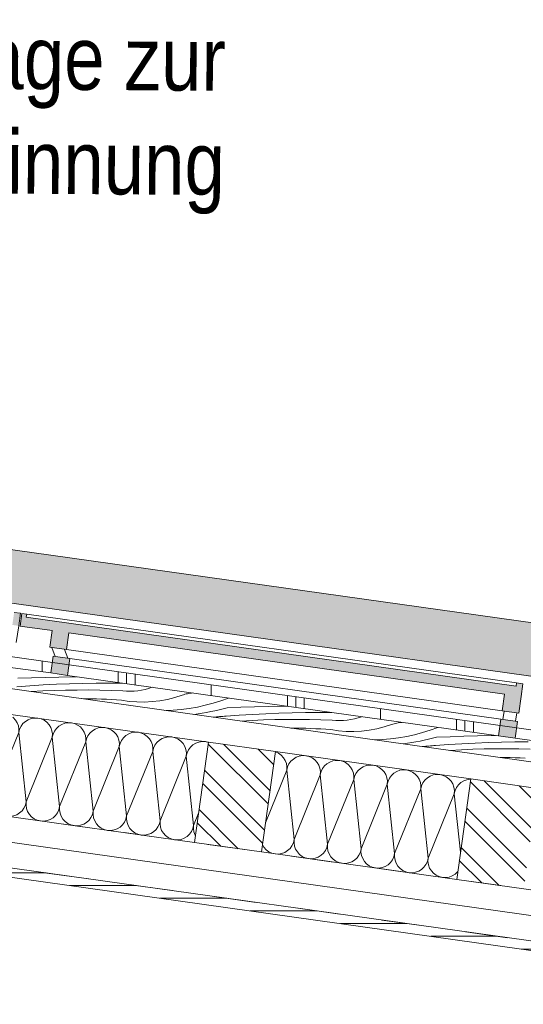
# Model space of a CAD drawing. Header units: metres. Extents: x 0 to 334, y 0 to 60.
# Tile 67 of 72: x 115.66 to 116.85, y 16.48 to 18.81. Entities that reach past the tile are written whole.
import ezdxf

# ---------------------------------------------------------------- set-up
doc = ezdxf.new("R2010")
doc.units = ezdxf.units.M
doc.header["$MEASUREMENT"] = 0
doc.linetypes.add('Strichlinie eng', pattern=[0.115, 0.075, -0.04])
for name, color, linetype in [('Neubau_0', 7, 'Continuous'), ('Neubau_24 Dachhaut', 7, 'Continuous'), ('Neubau_25 Dachsparren', 7, 'Continuous'), ('Neubau_70 Entwässerung_Regenwasser', 7, 'Continuous'), ('Neubau_90 Allgemein Beschriftung', 7, 'Continuous'), ('Neubau_@RL_500 Einrichtung', 7, 'Continuous')]:
    doc.layers.add(name, color=color, linetype=linetype)
doc.styles.add('ERSTELLTER_STIL_1', font='ARIALN.TTF')
pattern_1 = [(90, (111.53342, 12.92067), (-0.4, 0), []), (90, (111.51342, 12.92067), (-0.4, 0), []), (90, (111.49342, 12.92067), (-0.4, 0), []), (90, (111.71342, 13.92067), (-0.2, 0), [])]
pattern_2 = [(135, (111.51342, 12.92067), (0.053033, 0.053033), []), (135, (111.495744, 12.90299), (0.053033, 0.053033), [])]

# ---------------------------------------------------------------- blocks, each defined once
blk = doc.blocks.new('*X52', base_point=(111.5134, 12.9207))
at = {"layer": 'Neubau_24 Dachhaut', "color": 8, "linetype": 'Continuous', "lineweight": 9}
for p, q in [((115.6456, 17.1584), (115.6447, 17.1591)), ((115.6509, 17.1526), (115.6456, 17.1584)), ((115.655, 17.1459), (115.6509, 17.1526)), ((115.6808, 17.1534), (115.6741, 17.1494)), ((115.6882, 17.1561), (115.6808, 17.1534)), ((115.696, 17.1573), (115.6882, 17.1561)), ((115.7038, 17.157), (115.696, 17.1573)), ((115.7114, 17.1552), (115.7038, 17.157)), ((115.7185, 17.1519), (115.7114, 17.1552)), ((115.7249, 17.1473), (115.7185, 17.1519)), ((115.6577, 17.1386), (115.655, 17.1459)), ((115.6589, 17.1308), (115.6577, 17.1386)), ((115.6586, 17.123), (115.6589, 17.1308)), ((115.6605, 17.1306), (115.6586, 17.123)), ((115.6638, 17.1377), (115.6605, 17.1306)), ((115.6684, 17.144), (115.6638, 17.1377)), ((115.6741, 17.1494), (115.6684, 17.144)), ((115.7302, 17.1415), (115.7249, 17.1473)), ((115.7342, 17.1348), (115.7302, 17.1415)), ((115.7369, 17.1274), (115.7342, 17.1348)), ((115.7382, 17.1197), (115.7369, 17.1274)), ((115.743, 17.1266), (115.7397, 17.1195)), ((115.7476, 17.1329), (115.743, 17.1266)), ((115.7534, 17.1382), (115.7476, 17.1329)), ((115.7601, 17.1423), (115.7534, 17.1382)), ((115.7674, 17.145), (115.7601, 17.1423)), ((115.7752, 17.1462), (115.7674, 17.145)), ((115.783, 17.1459), (115.7752, 17.1462)), ((115.7906, 17.144), (115.783, 17.1459)), ((115.7977, 17.1407), (115.7906, 17.144)), ((115.8041, 17.1361), (115.7977, 17.1407)), ((115.8094, 17.1304), (115.8041, 17.1361)), ((115.8135, 17.1237), (115.8094, 17.1304)), ((115.8326, 17.1271), (115.8268, 17.1218)), ((115.8393, 17.1312), (115.8326, 17.1271)), ((115.8466, 17.1339), (115.8393, 17.1312)), ((115.8544, 17.1351), (115.8466, 17.1339)), ((115.8622, 17.1348), (115.8544, 17.1351)), ((115.8699, 17.1329), (115.8622, 17.1348)), ((115.877, 17.1296), (115.8699, 17.1329)), ((115.8833, 17.125), (115.877, 17.1296)), ((115.6586, 17.123), (115.6295, 17.0511)), ((115.6586, 17.123), (115.676, 16.959)), ((115.7378, 17.1118), (115.676, 16.959)), ((115.7378, 17.1118), (115.7382, 17.1197)), ((115.7397, 17.1195), (115.7378, 17.1118)), ((115.7378, 17.1118), (115.7552, 16.9478)), ((115.8162, 17.1163), (115.8135, 17.1237)), ((115.8174, 17.1085), (115.8162, 17.1163)), ((115.8171, 17.1007), (115.8174, 17.1085)), ((115.8189, 17.1083), (115.8171, 17.1007)), ((115.8222, 17.1154), (115.8189, 17.1083)), ((115.8268, 17.1218), (115.8222, 17.1154)), ((115.8886, 17.1192), (115.8833, 17.125)), ((115.8927, 17.1125), (115.8886, 17.1192)), ((115.8954, 17.1052), (115.8927, 17.1125)), ((115.8966, 17.0974), (115.8954, 17.1052)), ((115.9014, 17.1043), (115.8981, 17.0972)), ((115.906, 17.1106), (115.9014, 17.1043)), ((115.9118, 17.116), (115.906, 17.1106)), ((115.9185, 17.12), (115.9118, 17.116)), ((115.9259, 17.1227), (115.9185, 17.12)), ((115.9336, 17.1239), (115.9259, 17.1227)), ((115.9415, 17.1236), (115.9336, 17.1239)), ((115.9491, 17.1218), (115.9415, 17.1236)), ((115.9562, 17.1185), (115.9491, 17.1218)), ((115.9625, 17.1139), (115.9562, 17.1185)), ((115.9678, 17.1081), (115.9625, 17.1139)), ((115.9719, 17.1014), (115.9678, 17.1081)), ((115.991, 17.1048), (115.9853, 17.0995)), ((115.9977, 17.1089), (115.991, 17.1048)), ((116.0051, 17.1116), (115.9977, 17.1089)), ((116.0128, 17.1128), (116.0051, 17.1116)), ((116.0207, 17.1125), (116.0128, 17.1128)), ((116.0283, 17.1106), (116.0207, 17.1125)), ((116.0354, 17.1073), (116.0283, 17.1106)), ((116.0417, 17.1027), (116.0354, 17.1073)), ((115.8171, 17.1007), (115.7552, 16.9478)), ((115.8171, 17.1007), (115.8344, 16.9367)), ((115.8963, 17.0896), (115.8344, 16.9367)), ((115.8963, 17.0896), (115.8966, 17.0974)), ((115.8981, 17.0972), (115.8963, 17.0896)), ((115.8963, 17.0896), (115.9136, 16.9256)), ((115.9746, 17.094), (115.9719, 17.1014)), ((115.9758, 17.0863), (115.9746, 17.094)), ((115.9755, 17.0784), (115.9758, 17.0863)), ((115.9773, 17.0861), (115.9755, 17.0784)), ((115.9806, 17.0932), (115.9773, 17.0861)), ((115.9853, 17.0995), (115.9806, 17.0932)), ((116.0471, 17.097), (116.0417, 17.1027)), ((116.0511, 17.0903), (116.0471, 17.097)), ((116.0538, 17.0829), (116.0511, 17.0903)), ((116.055, 17.0751), (116.0538, 17.0829)), ((116.0599, 17.082), (116.0566, 17.0749)), ((116.0645, 17.0884), (116.0599, 17.082)), ((116.0703, 17.0937), (116.0645, 17.0884)), ((116.077, 17.0978), (116.0703, 17.0937)), ((116.0843, 17.1005), (116.077, 17.0978)), ((116.0921, 17.1017), (116.0843, 17.1005)), ((116.0999, 17.1014), (116.0921, 17.1017)), ((116.1072, 17.0996), (116.0999, 17.1014)), ((115.9755, 17.0784), (115.9136, 16.9256)), ((115.9755, 17.0784), (115.9928, 16.9144)), ((116.0547, 17.0673), (115.9928, 16.9144)), ((116.0547, 17.0673), (116.055, 17.0751)), ((116.0566, 17.0749), (116.0547, 17.0673)), ((116.0547, 17.0673), (116.0721, 16.9033)), ((115.6662, 16.9379), (115.6708, 16.9442)), ((115.6708, 16.9442), (115.6741, 16.9513)), ((115.6741, 16.9513), (115.676, 16.959)), ((115.676, 16.959), (115.6756, 16.9511)), ((115.6756, 16.9511), (115.6768, 16.9434)), ((115.6768, 16.9434), (115.6795, 16.936)), ((115.75, 16.9331), (115.7533, 16.9402)), ((115.7533, 16.9402), (115.7552, 16.9478)), ((115.7552, 16.9478), (115.7549, 16.94)), ((115.6128, 16.9324), (115.616, 16.9301)), ((115.616, 16.9301), (115.6232, 16.9268)), ((115.6232, 16.9268), (115.6308, 16.9249)), ((115.6308, 16.9249), (115.6386, 16.9246)), ((115.6386, 16.9246), (115.6464, 16.9258)), ((115.6464, 16.9258), (115.6537, 16.9285)), ((115.6537, 16.9285), (115.6604, 16.9326)), ((115.6604, 16.9326), (115.6662, 16.9379)), ((115.6795, 16.936), (115.6836, 16.9293)), ((115.6836, 16.9293), (115.6889, 16.9236)), ((115.6889, 16.9236), (115.6953, 16.9189)), ((115.6953, 16.9189), (115.7024, 16.9156)), ((115.7256, 16.9147), (115.7329, 16.9174)), ((115.7329, 16.9174), (115.7396, 16.9215)), ((115.7396, 16.9215), (115.7454, 16.9268)), ((115.7454, 16.9268), (115.75, 16.9331)), ((115.7549, 16.94), (115.7561, 16.9323)), ((115.7561, 16.9323), (115.7588, 16.9249)), ((115.7588, 16.9249), (115.7628, 16.9182)), ((115.7628, 16.9182), (115.7682, 16.9124)), ((115.8246, 16.9156), (115.8293, 16.922)), ((115.8293, 16.922), (115.8325, 16.9291)), ((115.8325, 16.9291), (115.8344, 16.9367)), ((115.8344, 16.9367), (115.8341, 16.9289)), ((115.8341, 16.9289), (115.8353, 16.9211)), ((115.8353, 16.9211), (115.838, 16.9138)), ((115.9085, 16.9108), (115.9118, 16.9179)), ((115.9118, 16.9179), (115.9136, 16.9256)), ((115.9136, 16.9256), (115.9133, 16.9177)), ((115.9133, 16.9177), (115.9145, 16.91)), ((116.0836, 16.9319), (116.0721, 16.9033)), ((115.7024, 16.9156), (115.71, 16.9138)), ((115.71, 16.9138), (115.7178, 16.9135)), ((115.7178, 16.9135), (115.7256, 16.9147)), ((115.7682, 16.9124), (115.7745, 16.9078)), ((115.7745, 16.9078), (115.7816, 16.9045)), ((115.7816, 16.9045), (115.7892, 16.9027)), ((115.7892, 16.9027), (115.7971, 16.9023)), ((115.7971, 16.9023), (115.8048, 16.9035)), ((115.8048, 16.9035), (115.8122, 16.9062)), ((115.8122, 16.9062), (115.8189, 16.9103)), ((115.8189, 16.9103), (115.8246, 16.9156)), ((115.838, 16.9138), (115.8421, 16.9071)), ((115.8421, 16.9071), (115.8474, 16.9013)), ((115.8474, 16.9013), (115.8537, 16.8967)), ((115.8537, 16.8967), (115.8608, 16.8934)), ((115.884, 16.8924), (115.8914, 16.8951)), ((115.8914, 16.8951), (115.8981, 16.8992)), ((115.8981, 16.8992), (115.9038, 16.9045)), ((115.9038, 16.9045), (115.9085, 16.9108)), ((115.9145, 16.91), (115.9172, 16.9026)), ((115.9172, 16.9026), (115.9213, 16.8959)), ((115.9213, 16.8959), (115.9266, 16.8902)), ((115.9831, 16.8934), (115.9877, 16.8997)), ((115.9877, 16.8997), (115.991, 16.9068)), ((115.991, 16.9068), (115.9928, 16.9144)), ((115.9928, 16.9144), (115.9925, 16.9066)), ((115.9925, 16.9066), (115.9937, 16.8989)), ((115.9937, 16.8989), (115.9964, 16.8915)), ((116.0669, 16.8886), (116.0702, 16.8957)), ((116.0702, 16.8957), (116.0721, 16.9033)), ((116.0721, 16.9033), (116.0717, 16.8955)), ((116.0717, 16.8955), (116.0729, 16.8877)), ((115.8608, 16.8934), (115.8684, 16.8915)), ((115.8684, 16.8915), (115.8763, 16.8912)), ((115.8763, 16.8912), (115.884, 16.8924)), ((115.9266, 16.8902), (115.9329, 16.8855)), ((115.9329, 16.8855), (115.94, 16.8822)), ((115.94, 16.8822), (115.9477, 16.8804)), ((115.9477, 16.8804), (115.9555, 16.8801)), ((115.9555, 16.8801), (115.9632, 16.8813)), ((115.9632, 16.8813), (115.9706, 16.884)), ((115.9706, 16.884), (115.9773, 16.8881)), ((115.9773, 16.8881), (115.9831, 16.8934)), ((115.9964, 16.8915), (116.0005, 16.8848)), ((116.0005, 16.8848), (116.0058, 16.879)), ((116.0058, 16.879), (116.0121, 16.8744)), ((116.0121, 16.8744), (116.0193, 16.8711)), ((116.0193, 16.8711), (116.0269, 16.8693)), ((116.0425, 16.8701), (116.0498, 16.8728)), ((116.0498, 16.8728), (116.0565, 16.8769)), ((116.0565, 16.8769), (116.0623, 16.8822)), ((116.0623, 16.8822), (116.0669, 16.8886)), ((116.0729, 16.8877), (116.0756, 16.8804)), ((116.0756, 16.8804), (116.0763, 16.8794)), ((116.0269, 16.8693), (116.0347, 16.8689)), ((116.0347, 16.8689), (116.0425, 16.8701))]:
    blk.add_line(p, q, dxfattribs=at)
blk = doc.blocks.new('*X53', base_point=(111.5134, 12.9207))
at = {"layer": 'Neubau_24 Dachhaut', "color": 8, "linetype": 'Continuous', "lineweight": 9}
for p, q in [((116.266, 17.0772), (116.2656, 17.0773)), ((116.2731, 17.0739), (116.266, 17.0772)), ((116.2794, 17.0693), (116.2731, 17.0739)), ((116.2847, 17.0635), (116.2794, 17.0693)), ((116.2888, 17.0569), (116.2847, 17.0635)), ((116.2915, 17.0495), (116.2888, 17.0569)), ((116.3079, 17.0603), (116.3022, 17.055)), ((116.3146, 17.0644), (116.3079, 17.0603)), ((116.322, 17.0671), (116.3146, 17.0644)), ((116.3297, 17.0683), (116.322, 17.0671)), ((116.3376, 17.068), (116.3297, 17.0683)), ((116.3452, 17.0661), (116.3376, 17.068)), ((116.3523, 17.0628), (116.3452, 17.0661)), ((116.3586, 17.0582), (116.3523, 17.0628)), ((116.3639, 17.0524), (116.3586, 17.0582)), ((116.4089, 17.0571), (116.4012, 17.0559)), ((116.4168, 17.0568), (116.4089, 17.0571)), ((116.4244, 17.055), (116.4168, 17.0568)), ((116.2924, 17.0339), (116.2421, 16.9096)), ((116.2927, 17.0417), (116.2915, 17.0495)), ((116.2924, 17.0339), (116.2927, 17.0417)), ((116.2942, 17.0415), (116.2924, 17.0339)), ((116.2924, 17.0339), (116.3097, 16.8699)), ((116.2975, 17.0486), (116.2942, 17.0415)), ((116.3022, 17.055), (116.2975, 17.0486)), ((116.368, 17.0457), (116.3639, 17.0524)), ((116.3707, 17.0384), (116.368, 17.0457)), ((116.3719, 17.0306), (116.3707, 17.0384)), ((116.3767, 17.0375), (116.3735, 17.0304)), ((116.3814, 17.0438), (116.3767, 17.0375)), ((116.3871, 17.0492), (116.3814, 17.0438)), ((116.3938, 17.0532), (116.3871, 17.0492)), ((116.4012, 17.0559), (116.3938, 17.0532)), ((116.4315, 17.0517), (116.4244, 17.055)), ((116.4378, 17.0471), (116.4315, 17.0517)), ((116.4432, 17.0413), (116.4378, 17.0471)), ((116.4472, 17.0346), (116.4432, 17.0413)), ((116.4499, 17.0272), (116.4472, 17.0346)), ((116.4664, 17.038), (116.4606, 17.0327)), ((116.4731, 17.0421), (116.4664, 17.038)), ((116.4804, 17.0448), (116.4731, 17.0421)), ((116.4882, 17.046), (116.4804, 17.0448)), ((116.496, 17.0457), (116.4882, 17.046)), ((116.5036, 17.0438), (116.496, 17.0457)), ((116.5107, 17.0405), (116.5036, 17.0438)), ((116.5171, 17.0359), (116.5107, 17.0405)), ((116.5224, 17.0301), (116.5171, 17.0359)), ((116.5596, 17.0337), (116.5523, 17.031)), ((116.5674, 17.0349), (116.5596, 17.0337)), ((116.5752, 17.0346), (116.5674, 17.0349)), ((116.5828, 17.0327), (116.5752, 17.0346)), ((116.3716, 17.0228), (116.3097, 16.8699)), ((116.3716, 17.0228), (116.3719, 17.0306)), ((116.3735, 17.0304), (116.3716, 17.0228)), ((116.3716, 17.0228), (116.3889, 16.8588)), ((116.4508, 17.0116), (116.3889, 16.8588)), ((116.4512, 17.0195), (116.4499, 17.0272)), ((116.4508, 17.0116), (116.4512, 17.0195)), ((116.4527, 17.0193), (116.4508, 17.0116)), ((116.4508, 17.0116), (116.4682, 16.8476)), ((116.456, 17.0264), (116.4527, 17.0193)), ((116.4606, 17.0327), (116.456, 17.0264)), ((116.5265, 17.0235), (116.5224, 17.0301)), ((116.5292, 17.0161), (116.5265, 17.0235)), ((116.5304, 17.0083), (116.5292, 17.0161)), ((116.5352, 17.0152), (116.5319, 17.0081)), ((116.5398, 17.0216), (116.5352, 17.0152)), ((116.5456, 17.0269), (116.5398, 17.0216)), ((116.5523, 17.031), (116.5456, 17.0269)), ((116.59, 17.0294), (116.5828, 17.0327)), ((116.5963, 17.0248), (116.59, 17.0294)), ((116.6016, 17.019), (116.5963, 17.0248)), ((116.6057, 17.0123), (116.6016, 17.019)), ((116.6084, 17.005), (116.6057, 17.0123)), ((116.619, 17.0104), (116.6144, 17.0041)), ((116.6248, 17.0158), (116.619, 17.0104)), ((116.6315, 17.0198), (116.6248, 17.0158)), ((116.6389, 17.0225), (116.6315, 17.0198)), ((116.6466, 17.0237), (116.6389, 17.0225)), ((116.6544, 17.0234), (116.6466, 17.0237)), ((116.6621, 17.0216), (116.6544, 17.0234)), ((116.6692, 17.0183), (116.6621, 17.0216)), ((116.6755, 17.0136), (116.6692, 17.0183)), ((116.6808, 17.0079), (116.6755, 17.0136)), ((116.7181, 17.0114), (116.7107, 17.0087)), ((116.7258, 17.0126), (116.7181, 17.0114)), ((116.7274, 17.0125), (116.7258, 17.0126)), ((116.53, 17.0005), (116.4682, 16.8476)), ((116.53, 17.0005), (116.5304, 17.0083)), ((116.5319, 17.0081), (116.53, 17.0005)), ((116.53, 17.0005), (116.5474, 16.8365)), ((116.6093, 16.9894), (116.5474, 16.8365)), ((116.6096, 16.9972), (116.6084, 17.005)), ((116.6093, 16.9894), (116.6096, 16.9972)), ((116.6111, 16.997), (116.6093, 16.9894)), ((116.6093, 16.9894), (116.6266, 16.8254)), ((116.6144, 17.0041), (116.6111, 16.997)), ((116.6849, 17.0012), (116.6808, 17.0079)), ((116.6876, 16.9938), (116.6849, 17.0012)), ((116.6888, 16.9861), (116.6876, 16.9938)), ((116.6936, 16.993), (116.6903, 16.9859)), ((116.6983, 16.9993), (116.6936, 16.993)), ((116.704, 17.0046), (116.6983, 16.9993)), ((116.7107, 17.0087), (116.704, 17.0046)), ((116.6885, 16.9782), (116.6266, 16.8254)), ((116.6885, 16.9782), (116.6888, 16.9861)), ((116.6903, 16.9859), (116.6885, 16.9782)), ((116.6885, 16.9782), (116.7031, 16.8397)), ((116.2347, 16.8571), (116.2382, 16.8514)), ((116.2382, 16.8514), (116.2435, 16.8456)), ((116.2942, 16.8435), (116.3, 16.8488)), ((116.3, 16.8488), (116.3046, 16.8552)), ((116.3046, 16.8552), (116.3079, 16.8623)), ((116.3079, 16.8623), (116.3097, 16.8699)), ((116.3097, 16.8699), (116.3094, 16.8621)), ((116.3094, 16.8621), (116.3106, 16.8543)), ((116.3106, 16.8543), (116.3133, 16.847)), ((116.3133, 16.847), (116.3174, 16.8403)), ((116.3838, 16.844), (116.3871, 16.8511)), ((116.3871, 16.8511), (116.3889, 16.8588)), ((116.3889, 16.8588), (116.3886, 16.8509)), ((116.3886, 16.8509), (116.3898, 16.8432)), ((116.4663, 16.84), (116.4682, 16.8476)), ((116.4682, 16.8476), (116.4678, 16.8398)), ((116.2435, 16.8456), (116.2498, 16.841)), ((116.2498, 16.841), (116.2569, 16.8377)), ((116.2569, 16.8377), (116.2645, 16.8359)), ((116.2645, 16.8359), (116.2724, 16.8355)), ((116.2724, 16.8355), (116.2801, 16.8367)), ((116.2801, 16.8367), (116.2875, 16.8394)), ((116.2875, 16.8394), (116.2942, 16.8435)), ((116.3174, 16.8403), (116.3227, 16.8345)), ((116.3227, 16.8345), (116.329, 16.8299)), ((116.329, 16.8299), (116.3361, 16.8266)), ((116.3361, 16.8266), (116.3438, 16.8247)), ((116.3438, 16.8247), (116.3516, 16.8244)), ((116.3516, 16.8244), (116.3594, 16.8256)), ((116.3594, 16.8256), (116.3667, 16.8283)), ((116.3667, 16.8283), (116.3734, 16.8324)), ((116.3734, 16.8324), (116.3792, 16.8377)), ((116.3792, 16.8377), (116.3838, 16.844)), ((116.3898, 16.8432), (116.3925, 16.8358)), ((116.3925, 16.8358), (116.3966, 16.8291)), ((116.3966, 16.8291), (116.4019, 16.8234)), ((116.4526, 16.8213), (116.4584, 16.8266)), ((116.4584, 16.8266), (116.463, 16.8329)), ((116.463, 16.8329), (116.4663, 16.84)), ((116.4678, 16.8398), (116.4691, 16.832)), ((116.4691, 16.832), (116.4718, 16.8247)), ((116.4718, 16.8247), (116.4758, 16.818)), ((116.5422, 16.8218), (116.5455, 16.8289)), ((116.5455, 16.8289), (116.5474, 16.8365)), ((116.5474, 16.8365), (116.5471, 16.8287)), ((116.5471, 16.8287), (116.5483, 16.8209)), ((116.6248, 16.8177), (116.6266, 16.8254)), ((116.6266, 16.8254), (116.6263, 16.8175)), ((116.4019, 16.8234), (116.4083, 16.8187)), ((116.4083, 16.8187), (116.4154, 16.8154)), ((116.4154, 16.8154), (116.423, 16.8136)), ((116.423, 16.8136), (116.4308, 16.8133)), ((116.4308, 16.8133), (116.4386, 16.8145)), ((116.4386, 16.8145), (116.4459, 16.8172)), ((116.4459, 16.8172), (116.4526, 16.8213)), ((116.4758, 16.818), (116.4811, 16.8122)), ((116.4811, 16.8122), (116.4875, 16.8076)), ((116.4875, 16.8076), (116.4946, 16.8043)), ((116.4946, 16.8043), (116.5022, 16.8025)), ((116.5022, 16.8025), (116.51, 16.8021)), ((116.51, 16.8021), (116.5178, 16.8033)), ((116.5178, 16.8033), (116.5252, 16.806)), ((116.5252, 16.806), (116.5319, 16.8101)), ((116.5319, 16.8101), (116.5376, 16.8154)), ((116.5376, 16.8154), (116.5422, 16.8218)), ((116.5483, 16.8209), (116.551, 16.8136)), ((116.551, 16.8136), (116.5551, 16.8069)), ((116.5551, 16.8069), (116.5604, 16.8011)), ((116.5604, 16.8011), (116.5667, 16.7965)), ((116.6111, 16.799), (116.6168, 16.8043)), ((116.6168, 16.8043), (116.6215, 16.8106)), ((116.6215, 16.8106), (116.6248, 16.8177)), ((116.6263, 16.8175), (116.6275, 16.8098)), ((116.6275, 16.8098), (116.6302, 16.8024)), ((116.6302, 16.8024), (116.6343, 16.7957)), ((116.5667, 16.7965), (116.5738, 16.7932)), ((116.5738, 16.7932), (116.5814, 16.7913)), ((116.5814, 16.7913), (116.5893, 16.791)), ((116.5893, 16.791), (116.597, 16.7922)), ((116.597, 16.7922), (116.6044, 16.7949)), ((116.6044, 16.7949), (116.6111, 16.799)), ((116.6343, 16.7957), (116.6396, 16.79)), ((116.6396, 16.79), (116.6459, 16.7853)), ((116.6459, 16.7853), (116.653, 16.782)), ((116.653, 16.782), (116.6607, 16.7802)), ((116.6607, 16.7802), (116.6685, 16.7799)), ((116.6685, 16.7799), (116.6762, 16.7811)), ((116.6762, 16.7811), (116.6836, 16.7838)), ((116.6836, 16.7838), (116.6903, 16.7879)), ((116.6903, 16.7879), (116.6961, 16.7932)), ((116.6961, 16.7932), (116.6967, 16.7941))]:
    blk.add_line(p, q, dxfattribs=at)
blk = doc.blocks.new('*X58', base_point=(111.5134, 12.9207))
at = {"layer": 'Neubau_24 Dachhaut', "color": 8, "linetype": 'Continuous', "lineweight": 9}
for p, q in [((115.6565, 17.2514), (115.6887, 17.2523)), ((115.6887, 17.2523), (115.721, 17.2532)), ((115.721, 17.2532), (115.7532, 17.2541)), ((115.7532, 17.2541), (115.7855, 17.255)), ((115.7855, 17.255), (115.7954, 17.2552)), ((115.6537, 17.2315), (115.6849, 17.2337)), ((115.6849, 17.2337), (115.7161, 17.2356)), ((115.688, 17.2198), (115.7151, 17.2213)), ((115.7151, 17.2213), (115.7421, 17.2225)), ((115.7161, 17.2356), (115.7474, 17.2371)), ((115.7421, 17.2225), (115.7692, 17.2232)), ((115.7474, 17.2371), (115.7786, 17.2384)), ((115.7692, 17.2232), (115.7963, 17.2236)), ((115.7786, 17.2384), (115.8099, 17.2393)), ((115.7963, 17.2236), (115.8234, 17.2237)), ((115.8099, 17.2393), (115.8412, 17.2398)), ((115.8234, 17.2237), (115.8505, 17.2233)), ((115.8412, 17.2398), (115.8725, 17.2401)), ((115.8505, 17.2233), (115.8776, 17.2226)), ((115.8725, 17.2401), (115.9038, 17.24)), ((115.8776, 17.2226), (115.9047, 17.2216)), ((115.9047, 17.2216), (115.9135, 17.2209)), ((115.9135, 17.2209), (115.9223, 17.2207)), ((115.9223, 17.2207), (115.9311, 17.2211)), ((115.9311, 17.2211), (115.9398, 17.2219)), ((115.9398, 17.2219), (115.9485, 17.2232)), ((115.9485, 17.2232), (115.9571, 17.225)), ((115.9571, 17.225), (115.9656, 17.2273)), ((115.9656, 17.2273), (115.974, 17.2301)), ((115.8065, 17.2032), (115.8184, 17.2031)), ((115.8184, 17.2031), (115.8303, 17.2029)), ((115.8303, 17.2029), (115.8422, 17.2026)), ((115.8422, 17.2026), (115.8541, 17.2022)), ((115.8541, 17.2022), (115.866, 17.2017)), ((115.866, 17.2017), (115.8779, 17.201)), ((115.8779, 17.201), (115.8898, 17.2003)), ((115.8898, 17.2003), (115.9016, 17.1995)), ((115.9016, 17.1995), (115.9196, 17.1968)), ((115.9196, 17.1968), (115.9378, 17.1954)), ((115.9741, 17.1961), (115.9922, 17.1981)), ((115.9922, 17.1981), (116.0101, 17.2014)), ((116.0101, 17.2014), (116.0277, 17.2058)), ((116.0277, 17.2058), (116.0451, 17.2114)), ((116.0451, 17.2114), (116.0481, 17.2124)), ((116.0481, 17.2124), (116.0512, 17.2134)), ((116.0512, 17.2134), (116.0544, 17.2142)), ((116.0544, 17.2142), (116.0575, 17.2149)), ((116.0575, 17.2149), (116.0607, 17.2155)), ((116.0607, 17.2155), (116.0639, 17.216)), ((116.0639, 17.216), (116.0671, 17.2163)), ((116.0671, 17.2163), (116.0703, 17.2166)), ((116.1367, 17.1982), (116.1183, 17.1924)), ((116.1548, 17.2047), (116.1367, 17.1982)), ((115.9378, 17.1954), (115.9559, 17.1951)), ((115.9559, 17.1951), (115.9741, 17.1961)), ((116.0234, 17.1761), (116.0041, 17.1754)), ((116.0426, 17.1777), (116.0234, 17.1761)), ((116.0617, 17.1801), (116.0426, 17.1777)), ((116.0808, 17.1834), (116.0617, 17.1801)), ((116.0996, 17.1875), (116.0808, 17.1834)), ((116.1183, 17.1924), (116.0996, 17.1875)), ((116.1223, 17.1746), (116.1124, 17.1725)), ((116.1321, 17.1768), (116.1223, 17.1746)), ((116.1419, 17.1792), (116.1321, 17.1768)), ((116.1516, 17.1818), (116.1419, 17.1792)), ((116.1516, 17.1818), (116.1839, 17.1827)), ((116.1839, 17.1827), (116.2161, 17.1836)), ((116.2161, 17.1836), (116.2484, 17.1845)), ((116.2484, 17.1845), (116.2806, 17.1854)), ((116.2806, 17.1854), (116.2905, 17.1857)), ((116.0827, 17.1672), (116.0727, 17.1658)), ((116.0926, 17.1688), (116.0827, 17.1672)), ((116.1026, 17.1706), (116.0926, 17.1688)), ((116.1124, 17.1725), (116.1026, 17.1706)), ((116.1182, 17.1594), (116.122, 17.1597)), ((116.122, 17.1597), (116.1258, 17.16)), ((116.1258, 17.16), (116.1297, 17.1603)), ((116.1297, 17.1603), (116.1335, 17.1607)), ((116.1335, 17.1607), (116.1373, 17.161)), ((116.1373, 17.161), (116.1411, 17.1613)), ((116.1411, 17.1613), (116.145, 17.1616)), ((116.145, 17.1616), (116.1488, 17.1619)), ((116.1488, 17.1619), (116.18, 17.1641)), ((116.18, 17.1641), (116.2113, 17.166)), ((116.1831, 17.1502), (116.2102, 17.1518)), ((116.2102, 17.1518), (116.2373, 17.1529)), ((116.2113, 17.166), (116.2425, 17.1676)), ((116.2373, 17.1529), (116.2644, 17.1537)), ((116.2425, 17.1676), (116.2738, 17.1688)), ((116.2644, 17.1537), (116.2915, 17.1541)), ((116.2738, 17.1688), (116.3051, 17.1697)), ((116.2915, 17.1541), (116.3186, 17.1541)), ((116.3051, 17.1697), (116.3364, 17.1703)), ((116.3186, 17.1541), (116.3457, 17.1538)), ((116.3364, 17.1703), (116.3677, 17.1705)), ((116.3457, 17.1538), (116.3728, 17.153)), ((116.3677, 17.1705), (116.3989, 17.1704)), ((116.3728, 17.153), (116.3999, 17.152)), ((116.3999, 17.152), (116.4086, 17.1513)), ((116.4086, 17.1513), (116.4174, 17.1511)), ((116.4174, 17.1511), (116.4262, 17.1515)), ((116.4262, 17.1515), (116.435, 17.1523)), ((116.435, 17.1523), (116.4437, 17.1536)), ((116.4437, 17.1536), (116.4523, 17.1555)), ((116.4523, 17.1555), (116.4608, 17.1578)), ((116.4608, 17.1578), (116.4691, 17.1605)), ((116.3016, 17.1336), (116.3135, 17.1335)), ((116.3135, 17.1335), (116.3254, 17.1333)), ((116.3254, 17.1333), (116.3373, 17.133)), ((116.3373, 17.133), (116.3492, 17.1326)), ((116.3492, 17.1326), (116.3611, 17.1321)), ((116.3611, 17.1321), (116.373, 17.1315)), ((116.373, 17.1315), (116.3849, 17.1307)), ((116.3849, 17.1307), (116.3968, 17.1299)), ((116.3968, 17.1299), (116.4148, 17.1273)), ((116.4148, 17.1273), (116.4329, 17.1258)), ((116.4692, 17.1265), (116.4873, 17.1286)), ((116.4873, 17.1286), (116.5052, 17.1318)), ((116.5052, 17.1318), (116.5229, 17.1362)), ((116.5229, 17.1362), (116.5402, 17.1418)), ((116.5402, 17.1418), (116.5433, 17.1428)), ((116.5433, 17.1428), (116.5464, 17.1438)), ((116.5464, 17.1438), (116.5495, 17.1446)), ((116.5495, 17.1446), (116.5527, 17.1453)), ((116.5527, 17.1453), (116.5558, 17.1459)), ((116.5558, 17.1459), (116.559, 17.1464)), ((116.559, 17.1464), (116.5623, 17.1467)), ((116.5623, 17.1467), (116.5655, 17.147)), ((116.6318, 17.1286), (116.6134, 17.1228)), ((116.6499, 17.1351), (116.6318, 17.1286)), ((116.4329, 17.1258), (116.4511, 17.1255)), ((116.4511, 17.1255), (116.4692, 17.1265)), ((116.5185, 17.1065), (116.4992, 17.1058)), ((116.5377, 17.1081), (116.5185, 17.1065)), ((116.5569, 17.1105), (116.5377, 17.1081)), ((116.5759, 17.1138), (116.5569, 17.1105)), ((116.5947, 17.1179), (116.5759, 17.1138)), ((116.6134, 17.1228), (116.5947, 17.1179)), ((116.6174, 17.105), (116.6076, 17.1029)), ((116.6272, 17.1072), (116.6174, 17.105)), ((116.637, 17.1096), (116.6272, 17.1072)), ((116.6467, 17.1122), (116.637, 17.1096)), ((116.6467, 17.1122), (116.679, 17.1131)), ((116.679, 17.1131), (116.7112, 17.114)), ((116.7112, 17.114), (116.7435, 17.1149)), ((116.7435, 17.1149), (116.7758, 17.1158)), ((116.7758, 17.1158), (116.7856, 17.1161)), ((116.5778, 17.0976), (116.5679, 17.0962)), ((116.5878, 17.0992), (116.5778, 17.0976)), ((116.5977, 17.101), (116.5878, 17.0992)), ((116.6076, 17.1029), (116.5977, 17.101)), ((116.6133, 17.0898), (116.6172, 17.0901)), ((116.6172, 17.0901), (116.621, 17.0904)), ((116.621, 17.0904), (116.6248, 17.0908)), ((116.6248, 17.0908), (116.6286, 17.0911)), ((116.6286, 17.0911), (116.6325, 17.0914)), ((116.6325, 17.0914), (116.6363, 17.0917)), ((116.6363, 17.0917), (116.6401, 17.092)), ((116.6401, 17.092), (116.6439, 17.0923)), ((116.6439, 17.0923), (116.6751, 17.0945)), ((116.6751, 17.0945), (116.7064, 17.0964)), ((116.6783, 17.0807), (116.7053, 17.0822)), ((116.7053, 17.0822), (116.7324, 17.0833)), ((116.7064, 17.0964), (116.7376, 17.098)), ((116.7324, 17.0833), (116.7595, 17.0841)), ((116.7376, 17.098), (116.7689, 17.0992)), ((116.7595, 17.0841), (116.7866, 17.0845)), ((116.7689, 17.0992), (116.8002, 17.1001)), ((116.7866, 17.0845), (116.8137, 17.0845)), ((116.8002, 17.1001), (116.8315, 17.1007)), ((116.8137, 17.0845), (116.8408, 17.0842)), ((116.8315, 17.1007), (116.8628, 17.1009)), ((116.8408, 17.0842), (116.8679, 17.0835)), ((116.7968, 17.064), (116.8087, 17.0639)), ((116.8087, 17.0639), (116.8206, 17.0637)), ((116.8206, 17.0637), (116.8325, 17.0634)), ((116.8325, 17.0634), (116.8444, 17.063)), ((116.8444, 17.063), (116.8563, 17.0625))]:
    blk.add_line(p, q, dxfattribs=at)

msp = doc.modelspace()

# ---------------------------------------------------------------- hatches: boundary and pattern name
at = {"layer": 'Neubau_0', "linetype": 'Continuous', "lineweight": 18, "true_color": 0x738fa8}
msp.add_hatch(color=153, dxfattribs=at).paths.add_polyline_path([(115.1422, 17.4991), (115.1435, 17.6258), (118.0255, 17.2208), (118.0242, 17.0941)])
at = {"layer": 'Neubau_24 Dachhaut', "linetype": 'Continuous', "lineweight": 9}
h = msp.add_hatch(dxfattribs=at)
h.set_pattern_fill('Holzwerkstoff_Sperrholz__D2', color=8, style=0, pattern_type=2)
h.set_pattern_definition([(0, (111.513422, 12.92067), (0, 0.03), [])])
h.paths.add_polyline_path([(108.1847, 17.828), (118.5397, 16.3727), (118.5397, 16.3949), (108.1847, 17.8502)])
at = {"layer": 'Neubau_24 Dachhaut', "linetype": 'Continuous', "lineweight": 0, "true_color": 0x000000}
h = msp.add_hatch(dxfattribs=at)
h.set_pattern_fill('Metall_Zinkblech_0001', color=18, style=0, pattern_type=2)
h.set_pattern_definition(pattern_1)
h.paths.add_polyline_path([(115.6478, 17.3012), (115.6444, 17.2765), (115.7341, 17.2639), (115.7375, 17.2886)])
h = msp.add_hatch(dxfattribs=at)
h.set_pattern_fill('Metall_Zinkblech_0001', color=18, style=0, pattern_type=2)
h.set_pattern_definition(pattern_1)
h.paths.add_polyline_path([(115.7737, 17.2583), (116.7931, 17.115), (116.7966, 17.1398), (115.7771, 17.283)])
h = msp.add_hatch(dxfattribs=at)
h.set_pattern_fill('Metall_Zinkblech_0001', color=18, style=0, pattern_type=2)
h.set_pattern_definition(pattern_1)
h.paths.add_polyline_path([(116.8362, 17.1342), (116.8327, 17.1094), (119.0417, 16.799), (119.0417, 16.8242)])
at = {"layer": 'Neubau_25 Dachsparren', "linetype": 'Continuous', "lineweight": 0, "true_color": 0x000000}
h = msp.add_hatch(dxfattribs=at)
h.set_pattern_fill('Metall_Stahl_0001', color=18, style=0, pattern_type=2)
h.set_pattern_definition(pattern_2)
h.paths.add_polyline_path([(116.2324, 16.8404), (116.2658, 17.078), (116.1073, 17.1003), (116.0739, 16.8626)])
h = msp.add_hatch(dxfattribs=at)
h.set_pattern_fill('Metall_Stahl_0001', color=18, style=0, pattern_type=2)
h.set_pattern_definition(pattern_2)
h.paths.add_polyline_path([(116.8526, 16.7532), (116.886, 16.9909), (116.7275, 17.0131), (116.6941, 16.7755)])
at = {"layer": 'Neubau_@RL_500 Einrichtung', "linetype": 'Continuous', "lineweight": 0, "true_color": 0x272727}
for points in [[(115.6583, 17.3755), (115.6625, 17.4052), (115.6476, 17.4073), (115.6434, 17.3776)], [(115.6617, 17.375), (115.6731, 17.3734), (115.6773, 17.4031), (115.6659, 17.4047)], [(116.8317, 17.2106), (116.8349, 17.2328), (115.6763, 17.3957), (115.6731, 17.3734)], [(115.7715, 17.3192), (115.7771, 17.3588), (115.7375, 17.3643), (115.7319, 17.3247)], [(115.7737, 17.2583), (115.7792, 17.2979), (115.7396, 17.3035), (115.7341, 17.2639)], [(116.8466, 17.2085), (116.8508, 17.2382), (116.8359, 17.2403), (116.8317, 17.2106)], [(116.841, 17.1689), (116.8466, 17.2085), (116.807, 17.214), (116.8014, 17.1744)], [(116.8327, 17.1094), (116.8383, 17.1491), (116.7986, 17.1546), (116.7931, 17.115)]]:
    msp.add_hatch(color=250, dxfattribs=at).paths.add_polyline_path(points)

# ---------------------------------------------------------------- linework, layer by layer
at = {"layer": 'Neubau_0', "color": 7, "linetype": 'Continuous', "lineweight": 9, "flags": 128}
msp.add_lwpolyline([(115.1422, 17.4991), (115.1435, 17.6258), (118.0255, 17.2208), (118.0242, 17.0941)], close=True, dxfattribs=at)
at = {"layer": 'Neubau_24 Dachhaut', "color": 7, "linetype": 'Continuous', "lineweight": 13}
for p, q in [((107.9297, 18.3859), (119.0417, 16.8242)), ((107.9297, 18.3102), (119.0417, 16.7485)), ((108.1847, 17.9108), (118.5397, 16.4555)), ((108.1847, 17.8502), (118.5397, 16.3949)), ((108.1847, 17.828), (118.5397, 16.3727))]:
    msp.add_line(p, q, dxfattribs=at)
at = {"layer": 'Neubau_24 Dachhaut', "color": 7, "linetype": 'Continuous', "lineweight": 13, "flags": 128}
for points in [[(114.456, 17.4435), (114.5457, 17.4309), (114.5853, 17.4253), (115.6048, 17.282), (115.6444, 17.2765), (115.7341, 17.2639), (115.7737, 17.2583), (116.7931, 17.115), (116.8327, 17.1094), (119.0417, 16.799)], [(114.4051, 17.3395), (114.8669, 17.2746), (115.0253, 17.2524), (115.4871, 17.1875), (115.6456, 17.1652), (116.1073, 17.1003), (116.2658, 17.078), (116.7275, 17.0131), (116.886, 16.9909), (117.3477, 16.926), (117.5062, 16.9037), (117.9679, 16.8388), (118.1264, 16.8166), (118.5881, 16.7517), (118.7466, 16.7294), (119.0417, 16.6879)], [(114.3717, 17.1019), (114.8335, 17.037), (114.9919, 17.0147), (115.4537, 16.9498), (115.6121, 16.9275), (116.0739, 16.8626), (116.2324, 16.8404), (116.6941, 16.7755), (116.8526, 16.7532), (117.3143, 16.6883), (117.4728, 16.6661), (117.9345, 16.6012), (118.093, 16.5789), (118.5397, 16.5161), (118.5547, 16.514), (118.7132, 16.4917), (118.7947, 16.4803)]]:
    msp.add_lwpolyline(points, dxfattribs=at)
at = {"layer": 'Neubau_25 Dachsparren', "color": 7, "linetype": 'Continuous', "lineweight": 9}
for p, q in [((116.1073, 17.1003), (116.0739, 16.8626)), ((116.2658, 17.078), (116.2324, 16.8404)), ((116.7275, 17.0131), (116.6941, 16.7755))]:
    msp.add_line(p, q, dxfattribs=at)
at = {"layer": 'Neubau_70 Entwässerung_Regenwasser', "color": 7, "linetype": 'Strichlinie eng', "lineweight": 13}
msp.add_lwpolyline([(107.3911, 18.0829), (118.7947, 16.4803), (118.7947, 16.3591), (107.3909, 17.9618)], close=True, dxfattribs=at)
at = {"layer": 'Neubau_@RL_500 Einrichtung', "color": 253, "linetype": 'Continuous', "lineweight": 13, "true_color": 0x9f9f9f}
for p, q in [((115.6476, 17.4073), (115.6625, 17.4052)), ((115.6659, 17.4047), (115.6617, 17.375)), ((115.6659, 17.4047), (115.6773, 17.4031)), ((115.6773, 17.4031), (115.6763, 17.3957)), ((116.8349, 17.2329), (115.6763, 17.3958)), ((115.6763, 17.3957), (116.8349, 17.2328)), ((115.6773, 17.4031), (116.8359, 17.2403)), ((115.7375, 17.3643), (115.7319, 17.3247)), ((115.7771, 17.3588), (115.7715, 17.3192)), ((115.7771, 17.3588), (116.807, 17.214)), ((115.7319, 17.3247), (115.7715, 17.3192)), ((115.7443, 17.3028), (115.7367, 17.3241)), ((115.7668, 17.3198), (115.7745, 17.2986)), ((115.7715, 17.3192), (116.8014, 17.1744)), ((115.7396, 17.3035), (115.7341, 17.2639)), ((115.7396, 17.3035), (115.7792, 17.2979)), ((115.7792, 17.2979), (115.7737, 17.2583)), ((115.7792, 17.2979), (116.7986, 17.1546)), ((116.8359, 17.2403), (116.8349, 17.2328)), ((116.8359, 17.2403), (116.8508, 17.2382)), ((116.807, 17.214), (116.8014, 17.1744)), ((116.8014, 17.1744), (116.841, 17.1689)), ((116.8036, 17.1539), (116.8064, 17.1737)), ((116.7986, 17.1546), (116.7931, 17.115)), ((116.7986, 17.1546), (116.8383, 17.1491)), ((116.8361, 17.1696), (116.8333, 17.1498)), ((116.8383, 17.1491), (116.8327, 17.1094))]:
    msp.add_line(p, q, dxfattribs=at)
at = {"layer": 'Neubau_@RL_500 Einrichtung', "color": 253, "linetype": 'Continuous', "lineweight": 13, "true_color": 0x9f9f9f, "flags": 128}
for points in [[(115.6625, 17.4052), (115.6583, 17.3755), (115.6527, 17.3359)], [(115.6617, 17.375), (115.6731, 17.3734), (115.7375, 17.3643)], [(116.8508, 17.2382), (116.8466, 17.2085), (116.841, 17.1689)]]:
    msp.add_lwpolyline(points, dxfattribs=at)

# ---------------------------------------------------------------- block references
at = {"layer": 'Neubau_24 Dachhaut', "lineweight": 0}
for name in ['*X58', '*X52', '*X53']:
    msp.add_blockref(name, (111.5134, 12.9207), dxfattribs=at)

# ---------------------------------------------------------------- texts
at = {"layer": 'Neubau_90 Allgemein Beschriftung', "color": 147, "linetype": 'Continuous', "lineweight": 18, "true_color": 0x596d7e, "insert": (116.1486, 18.7914), "char_height": 0.15, "width": 1.865756, "attachment_point": 3, "rotation": 359.5567, "line_spacing_factor": 0.986675, "style": 'ERSTELLTER_STIL_1'}
msp.add_mtext('\\A1;{\\pqr;\\fArial Narrow|b0|i0|c0|p0;\\W1.000000;PV-Anlage zur Stromgewinnung}', dxfattribs=at)

doc.saveas('drawing.dxf')
